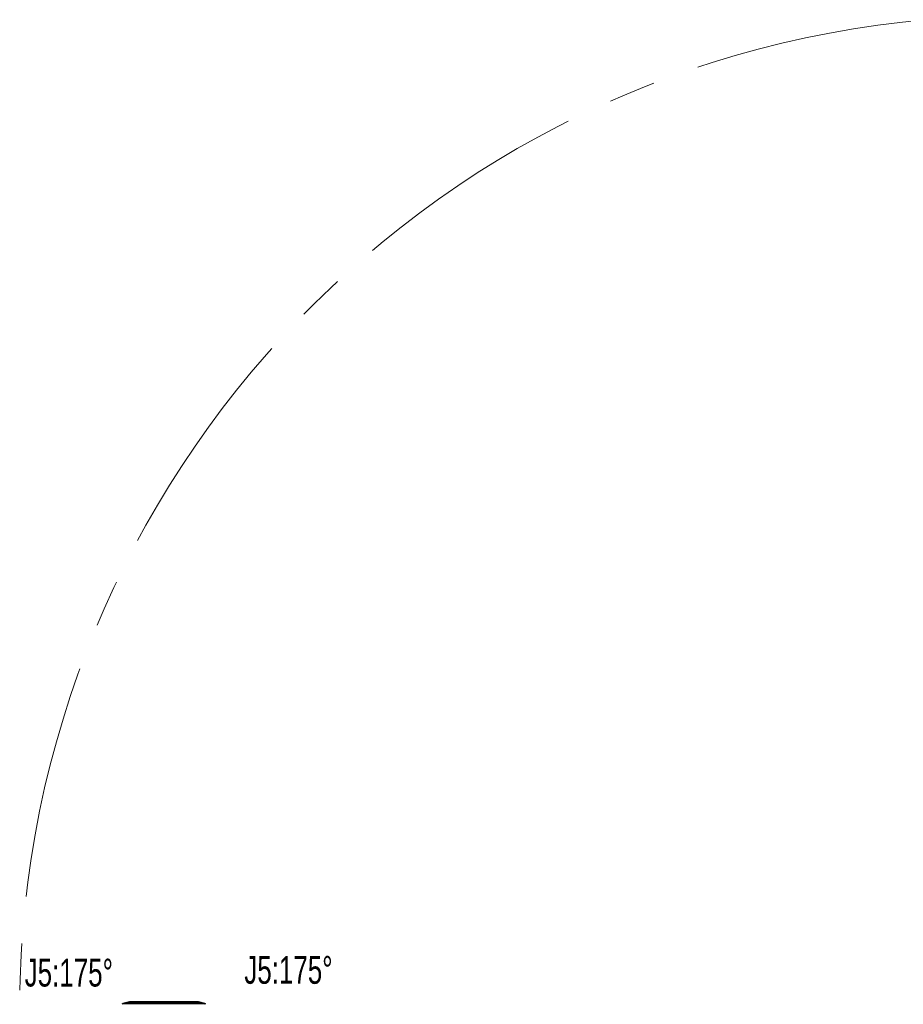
# Model space of a CAD drawing. Header units: millimetres. Extents: x -4 to 420, y 0 to 297.
# Tile 8 of 10: x 238 to 285, y 181 to 235. Entities that reach past the tile are written whole.
import ezdxf

# ---------------------------------------------------------------- set-up
doc = ezdxf.new("R2010")
doc.units = ezdxf.units.MM
doc.linetypes.add('CENTERX2', pattern=[20.32, 12.7, -2.54, 2.54, -2.54])
doc.layers.get('0').update_dxf_attribs({"lineweight": 18})
doc.layers.add('标注层', color=150, linetype='Continuous', lineweight=18)
doc.styles.add('SLDTEXTSTYLE0', font='txt', dxfattribs={"width": 0.7})

# ---------------------------------------------------------------- blocks, each defined once
blk = doc.blocks.new('12')
at = {"color": 0, "linetype": 'Continuous', "lineweight": 35}
for p, q in [((-47.90783, 0.44824), (-48.26098, 0.36878)), ((-48.26098, 0.36878), (-43.83903, 0.36878)), ((-44.19217, 0.44824), (-47.90783, 0.44824)), ((-44.20314, 0.44946), (-47.89686, 0.44946)), ((-43.83903, 0.36878), (-44.19217, 0.44824))]:
    blk.add_line(p, q, dxfattribs=at)
at = {"color": 0, "linetype": 'CENTERX2', "lineweight": 18}
blk.add_arc((-0.05, 0), 53.8, 95, 85, dxfattribs=at)
at = {"color": 0, "linetype": 'Continuous', "lineweight": 35}
for centre, start, end in [((-48.25, 0.32), 102.680383, 180), ((-47.89686, 0.39946), 90, 102.680383), ((-44.20315, 0.39946), 77.319617, 90), ((-43.85, 0.32), 360, 77.319617)]:
    blk.add_arc(centre, 0.05, start, end, dxfattribs=at)
for points, knots in [([(-47.3935, 0.43875), (-47.40631, 0.43836), (-47.43193, 0.43759), (-47.48063, 0.43161), (-47.53074, 0.42292), (-47.57833, 0.41209), (-47.61767, 0.40042), (-47.64361, 0.3893), (-47.65257, 0.38006), (-47.64358, 0.37372), (-47.61832, 0.37083), (-47.58027, 0.3715), (-47.53375, 0.37557), (-47.48351, 0.38266), (-47.4346, 0.39223), (-47.39233, 0.40343), (-47.36189, 0.41511), (-47.34738, 0.42584), (-47.35101, 0.43401), (-47.36866, 0.43819), (-47.38672, 0.4386), (-47.3935, 0.43875)], [0, 0, 0, 0, 0.032575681, 0.065136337, 0.098120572, 0.131974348, 0.166588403, 0.201508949, 0.236177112, 0.270187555, 0.303445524, 0.336163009, 0.368730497, 0.401576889, 0.435028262, 0.469212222, 0.503973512, 0.538879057, 0.573355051, 0.606974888, 0.627190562, 0.627190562, 0.627190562, 0.627190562]), ([(-44.5016, 0.40599), (-44.51566, 0.40986), (-44.54379, 0.41761), (-44.5958, 0.42788), (-44.64735, 0.43538), (-44.69303, 0.4391), (-44.72759, 0.43869), (-44.74809, 0.43438), (-44.7528, 0.42676), (-44.74095, 0.41665), (-44.71305, 0.40517), (-44.67166, 0.39365), (-44.62162, 0.3835), (-44.56932, 0.37589), (-44.52124, 0.37157), (-44.48271, 0.37081), (-44.45746, 0.37353), (-44.44772, 0.37946), (-44.45469, 0.3881), (-44.47452, 0.39742), (-44.494, 0.40359), (-44.5016, 0.40599)], [0, 0, 0, 0, 0.034738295, 0.069490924, 0.103807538, 0.137228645, 0.169851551, 0.202196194, 0.234896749, 0.268393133, 0.302741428, 0.337609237, 0.372446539, 0.406758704, 0.44031403, 0.47321421, 0.505793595, 0.538482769, 0.571664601, 0.605557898, 0.627265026, 0.627265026, 0.627265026, 0.627265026])]:
    blk.add_open_spline(points, degree=3, knots=knots, dxfattribs=at)
at = {"layer": '标注层', "color": 0, "char_height": 1.5, "width": 9.9955307, "attachment_point": 1, "style": 'SLDTEXTSTYLE0'}
for insert in [(-53.57835, 2.78136), (-41.69209, 2.93091)]:
    blk.add_mtext('J5:175%%D', dxfattribs=dict(at, insert=insert))

msp = doc.modelspace()

# ---------------------------------------------------------------- block references
msp.add_blockref('12', (291.392, 181.077))

doc.saveas('drawing.dxf')
